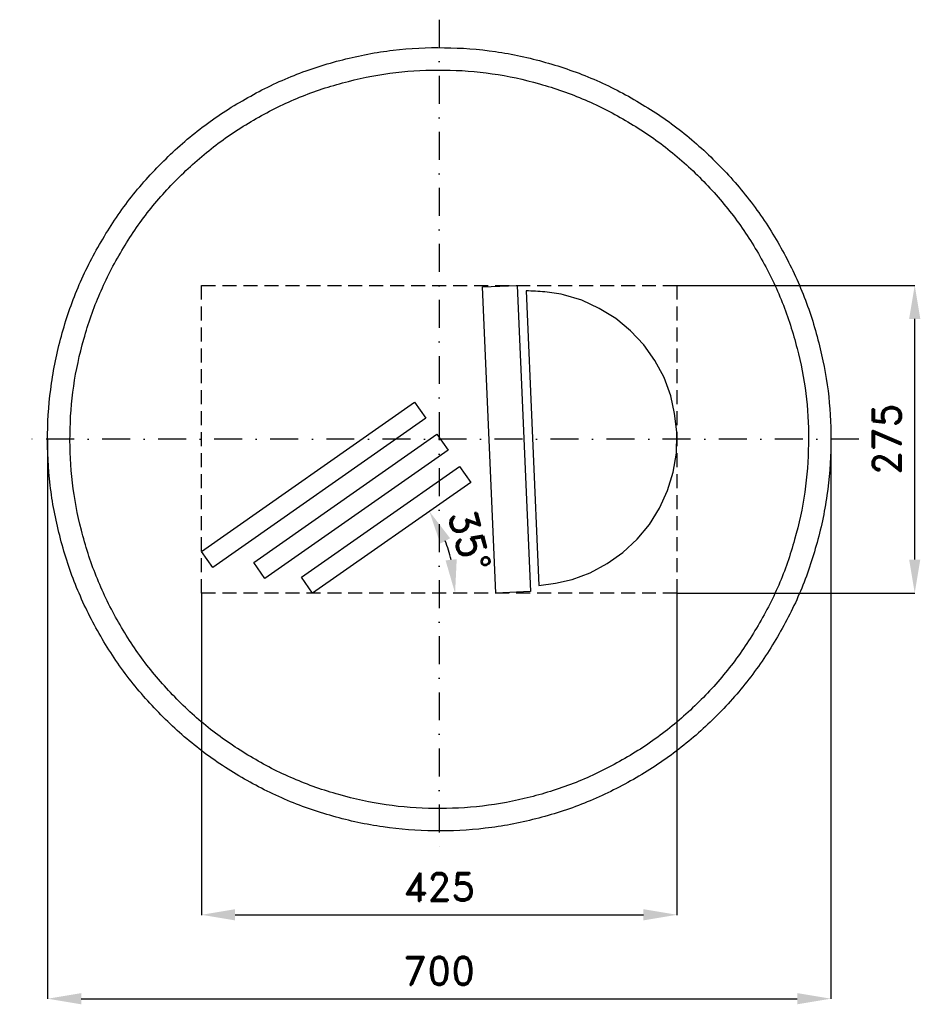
# Model space of a CAD drawing. Header units: millimetres. Extents: x -375 to 430, y -505 to 375.
import ezdxf

# ---------------------------------------------------------------- set-up
doc = ezdxf.new("R2010")
doc.units = ezdxf.units.MM
doc.header["$LTSCALE"] = 5
doc.linetypes.add('ČERCHOVANÁX2', pattern=[2, 1, -0.5, 0, -0.5])
doc.linetypes.add('ČÁRKOVANÁX2', pattern=[1.5, 1, -0.5])
doc.layers.add('Kóty', color=2, linetype='Continuous')
doc.layers.add('Značka', color=7, linetype='Continuous')
doc.styles.get("Standard").update_dxf_attribs({"font": 'romand.shx', "height": 25})
doc.dimstyles.get("Standard").update_dxf_attribs({"dimtxt": 25, "dimasz": 30, "dimexe": 0.18, "dimexo": 0.0625, "dimgap": 12.5, "dimtad": 1, "dimdec": 0, "dimzin": 0, "dimdsep": 46, "dimtxsty": 'Standard', "dimcen": 0.09, "dimadec": 0, "dimazin": 0, "dimtfac": 1, "dimtdec": 0, "dimtofl": 0, "dimtmove": 0, "dimatfit": 3, "dimfxl": 1, "dimtolj": 1, "dimtzin": 0, "dimarcsym": 0})

# ---------------------------------------------------------------- blocks, each defined once
blk = doc.blocks.new('*D2')
at = {"layer": 'Defpoints', "color": 0, "transparency": 16777216}
for p in [(-350.05, 0), (350, -4.58), (350, -500.03)]:
    blk.add_point(p, dxfattribs=at)
at = {"layer": 'Kóty', "color": 0, "lineweight": -2, "transparency": 16777216}
for p, q in [((-350.05, -0.06), (-350.05, -500.21)), ((350, -4.64), (350, -500.21)), ((-320.05, -500.03), (320, -500.03))]:
    blk.add_line(p, q, dxfattribs=at)
at = {"layer": 'Kóty', "color": 0, "transparency": 16777216}
for points in [[(-320.05, -495.03), (-320.05, -505.03), (-350.05, -500.03)], [(320, -495.03), (320, -505.03), (350, -500.03)]]:
    blk.add_solid(points, dxfattribs=at)
at = {"layer": 'Kóty', "color": 0, "transparency": 16777216, "insert": (-0.03, -475.03), "char_height": 25, "attachment_point": 5}
blk.add_mtext('\\A1;700', dxfattribs=at)
blk = doc.blocks.new('*D3')
at = {"layer": 'Defpoints', "color": 0, "transparency": 16777216}
for p in [(212.5, 137.5), (425, 137.5), (212.5, -137.5)]:
    blk.add_point(p, dxfattribs=at)
at = {"layer": 'Kóty', "color": 0, "lineweight": -2, "transparency": 16777216}
for p, q in [((212.5625, 137.5), (425.18, 137.5)), ((425, -107.5), (425, 107.5)), ((212.5625, -137.5), (425.18, -137.5))]:
    blk.add_line(p, q, dxfattribs=at)
at = {"layer": 'Kóty', "color": 0, "transparency": 16777216}
for points in [[(420, 107.5), (430, 107.5), (425, 137.5)], [(420, -107.5), (430, -107.5), (425, -137.5)]]:
    blk.add_solid(points, dxfattribs=at)
at = {"layer": 'Kóty', "color": 0, "transparency": 16777216, "insert": (400, 0), "char_height": 25, "attachment_point": 5, "rotation": 90}
blk.add_mtext('\\A1;275', dxfattribs=at)
blk = doc.blocks.new('*D4')
at = {"layer": 'Defpoints', "color": 0, "transparency": 16777216}
for p in [(-212.5, -137.5), (212.5, -137.5), (212.5, -425.03)]:
    blk.add_point(p, dxfattribs=at)
at = {"layer": 'Kóty', "color": 0, "lineweight": -2, "transparency": 16777216}
for p, q in [((-212.5, -137.56), (-212.5, -425.21)), ((212.5, -137.56), (212.5, -425.21)), ((-182.5, -425.03), (182.5, -425.03))]:
    blk.add_line(p, q, dxfattribs=at)
at = {"layer": 'Kóty', "color": 0, "transparency": 16777216}
for points in [[(-182.5, -420.03), (-182.5, -430.03), (-212.5, -425.03)], [(182.5, -420.03), (182.5, -430.03), (212.5, -425.03)]]:
    blk.add_solid(points, dxfattribs=at)
at = {"layer": 'Kóty', "color": 0, "transparency": 16777216, "insert": (0, -400.03), "char_height": 25, "attachment_point": 5}
blk.add_mtext('\\A1;425', dxfattribs=at)

msp = doc.modelspace()

# ---------------------------------------------------------------- linework, layer by layer
at = {"layer": 'Kóty'}
msp.add_arc((-113.2, -137.5), 127.38, 13.52517, 21.47556, dxfattribs=at)
for points in [[(0.93, -93.23), (9.74, -88.5), (-8.86, -64.44)], [(15.62, -107.12), (5.68, -108.3), (14.18, -137.5)]]:
    msp.add_solid(points, dxfattribs=at)
at = {"layer": 'Značka', "color": 6, "linetype": 'ČERCHOVANÁX2', "lineweight": 25, "ltscale": 5}
for p, q in [((0, 375), (0, -375)), ((375, 0), (-375, 0))]:
    msp.add_line(p, q, dxfattribs=at)
at = {"layer": 'Značka', "color": 5}
for points in [[(350, 0), (350, -2.29), (350, -4.58, -0.032166), (346.5, -50.21, -0.035727), (336.9, -95, -0.036668), (321.8, -138.26, -0.034749), (300.8, -178.95, -0.034042), (275, -216.77, -0.034442), (244.2, -250.71, -0.034555), (209.5, -280.56, -0.034426), (171, -305.37, -0.034386), (129.7, -325.22, -0.034417), (86.2, -339.23, -0.034423), (41.2, -347.72, -0.034416), (-4.6, -349.97, -0.034417), (-50.2, -346.53, -0.034417), (-95, -336.86, -0.034422), (-138.2, -321.72, -0.034426), (-179, -300.79, -0.03442), (-216.8, -274.98, -0.034413), (-250.7, -244.23, -0.034403), (-280.6, -209.5, -0.034421), (-305.4, -171.02, -0.034408), (-325.2, -129.75, -0.034417), (-339.2, -86.15, -0.034422), (-347.7, -41.16, -0.034424), (-350, 4.58, -0.034419), (-346.5, 50.24, -0.034407), (-336.9, 95, -0.034408), (-321.7, 138.22, -0.034422), (-300.8, 178.95, -0.034412), (-275, 216.78, -0.034416), (-244.2, 250.71, -0.034411), (-209.5, 280.56, -0.03441), (-171, 305.37, -0.034413), (-129.8, 325.22, -0.034413), (-86.2, 339.23, -0.034418), (-41.2, 347.72, -0.034415), (4.6, 349.97, -0.034418), (50.2, 346.53, -0.034418), (95, 336.86, -0.034414), (138.2, 321.71, -0.034412), (179, 300.79, -0.034421), (216.8, 274.98, -0.034399), (250.7, 244.23, -0.034428), (280.6, 209.5, -0.034495), (305.4, 171.02, -0.034408), (325.2, 129.76, -0.034092), (339.2, 86.15, -0.032807), (347.5, 43.38, -0.034276), (350, 0)], [(330, 0), (330, -2.16), (330, -4.32, -0.032168), (326.7, -47.34, -0.035741), (317.6, -89.57, -0.03666), (303.4, -130.36, -0.034769), (283.6, -168.73, -0.034042), (259.3, -204.39, -0.034451), (230.3, -236.38, -0.034559), (197.5, -264.53, -0.034429), (161.2, -287.92, -0.034392), (122.3, -306.64, -0.034413), (81.2, -319.85, -0.034423), (38.8, -327.85, -0.034417), (-4.3, -329.97, -0.034415), (-47.4, -326.73, -0.034418), (-89.6, -317.61, -0.034421), (-130.3, -303.33, -0.034415), (-168.7, -283.6, -0.034423), (-204.4, -259.27, -0.034424), (-236.4, -230.27, -0.034421), (-264.5, -197.53, -0.034409), (-287.9, -161.25, -0.034412), (-306.6, -122.34, -0.034389), (-319.8, -81.23, -0.034393), (-327.9, -38.8, -0.034449), (-330, 4.32, -0.03444), (-326.7, 47.37, -0.03441), (-317.6, 89.58, -0.034427), (-303.3, 130.32, -0.034404), (-283.6, 168.73, -0.034412), (-259.3, 204.39, -0.034409), (-230.3, 236.38, -0.034409), (-197.5, 264.53, -0.034411), (-161.2, 287.92, -0.034421), (-122.3, 306.64, -0.034411), (-81.2, 319.85, -0.034423), (-38.8, 327.85, -0.034418), (4.3, 329.97, -0.034417), (47.4, 326.73, -0.034418), (89.6, 317.61, -0.034411), (130.3, 303.33, -0.03442), (168.7, 283.6, -0.034412), (204.4, 259.27, -0.034393), (236.4, 230.27, -0.034412), (264.5, 197.53, -0.03449), (287.9, 161.25, -0.034432), (306.6, 122.35, -0.034062), (319.8, 81.23, -0.032789), (327.7, 40.9, -0.034256), (330, 0)], [(77.6, 132.65), (89.1, -130.6), (104, -128.48), (118.7, -125.32), (134.9, -119.41), (150.1, -111.19), (164.2, -101.19), (176.8, -89.41), (187.8, -76.15), (196.9, -61.49), (204, -45.82), (209.1, -29.31), (212, -12.29), (212.5, 4.93), (212.5, 5.79), (212.4, 6.65), (210.3, 22.92), (207, 38.89), (201.1, 55.05), (192.8, 70.26), (182.8, 84.34), (171.1, 96.91), (157.8, 107.89), (143.1, 117.01), (127.5, 124.34), (111, 129.2, 0.032734), (94.4, 131.65, 0.010781), (77.6, 132.65)]]:
    msp.add_lwpolyline(points, format="xyb", dxfattribs=at)
at = {"layer": 'Značka', "color": 6, "linetype": 'ČÁRKOVANÁX2', "ltscale": 2.5}
msp.add_lwpolyline([(-212.5, -137.5), (-212.5, 137.5), (212.5, 137.5), (212.5, -137.5), (-212.5, -137.5)], dxfattribs=at)
at = {"layer": 'Značka', "color": 5}
for points in [[(50.6, -137.5), (38.7, 136.15), (69.6, 137.5), (81.6, -136.15), (50.6, -137.5)], [(-202.5, -114.57), (-212.5, -100.24), (-22, 33.12), (-12, 18.78), (-202.5, -114.57)], [(-155.8, -124.6), (-165.8, -110.27), (-2, 4.45), (8.1, -9.89), (-155.8, -124.6)], [(-113.2, -137.5), (-123.2, -123.17), (18.1, -24.22), (28.1, -38.56), (-113.2, -137.5)]]:
    msp.add_lwpolyline(points, dxfattribs=at)

# ---------------------------------------------------------------- texts
at = {"layer": 'Kóty', "insert": (27.16, -90.76), "char_height": 25, "attachment_point": 5, "rotation": 285.29692}
msp.add_mtext('\\A1;35°', dxfattribs=at)

# ---------------------------------------------------------------- dimensions: what is measured, and where the dimension line sits
at = {"layer": 'Kóty'}
dim = msp.add_linear_dim(base=(425, 137.5), p1=(212.5, -137.5), p2=(212.5, 137.5), angle=90, dimstyle='Standard', dxfattribs=at)
dim.commit()
dim.dimension.update_dxf_attribs({"geometry": '*D3', "text_midpoint": (400, 0)})
for base, p1, p2, picture, middle in [((350, -500.03), (-350.05, 0), (350, -4.58), '*D2', (-0.03, -475.03)), ((212.5, -425.03), (-212.5, -137.5), (212.5, -137.5), '*D4', (0, -400.03))]:
    dim = msp.add_linear_dim(base=base, p1=p1, p2=p2, dimstyle='Standard', dxfattribs=at)
    dim.commit()
    dim.dimension.update_dxf_attribs({"geometry": picture, "text_midpoint": middle})

doc.saveas('drawing.dxf')
